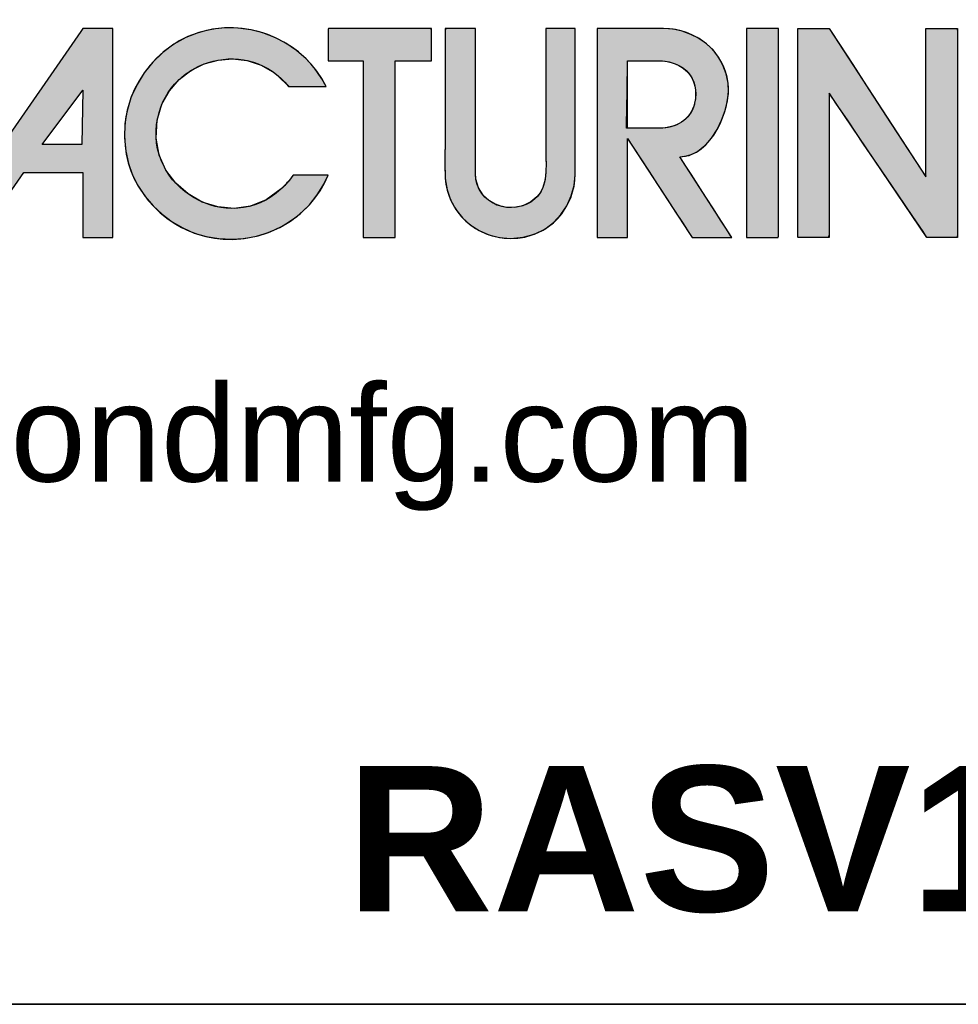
# Model space of a CAD drawing. Header units: inches. Extents: x 0 to 81.2, y 0 to 59.8.
# Tile 7 of 14: x 73.1 to 77.9, y 0 to 5. Entities that reach past the tile are written whole.
import ezdxf
from ezdxf import colors
from ezdxf.entities.mleader import LeaderData, LeaderLine
from ezdxf.math import Vec2, Vec3

# ---------------------------------------------------------------- set-up
doc = ezdxf.new("R2010")
doc.units = ezdxf.units.IN
doc.header["$MEASUREMENT"] = 0
doc.layers.add('Default', color=7, linetype='Continuous')

# ---------------------------------------------------------------- blocks, each defined once
blk = doc.blocks.new('_DOT')
at = {"color": 0}
blk.add_line((0, 0), (-1, 0), dxfattribs=at)
at = {"color": 0, "const_width": 0.333}
blk.add_lwpolyline([(-0.1665, 0, 1), (0.1665, 0, 1)], format="xyb", close=True, dxfattribs=at)
blk = doc.blocks.new('block_2')
at = {"layer": 'Default', "linetype": 'Continuous'}
for points in [[(0.2468, 0.0581), (0.2314, 0.0469), (0.215, 0.0402), (0.1981, 0.0379), (0.1813, 0.0394), (0.1653, 0.0445), (0.1507, 0.0528), (0.138, 0.0639), (0.1278, 0.0774), (0.1209, 0.093), (0.1177, 0.1104), (0.1188, 0.1291), (0.1237, 0.1455), (0.1314, 0.1594), (0.1415, 0.1711), (0.1536, 0.1803), (0.1671, 0.187), (0.1816, 0.191), (0.1966, 0.1922), (0.2116, 0.1905), (0.2261, 0.1858), (0.2397, 0.1779), (0.2519, 0.1666), (0.2549, 0.1637), (0.257, 0.1637), (0.2604, 0.1637), (0.2647, 0.1637), (0.2697, 0.1637), (0.2749, 0.1637), (0.2801, 0.1637), (0.2848, 0.1637), (0.2888, 0.1637), (0.2916, 0.1637), (0.2931, 0.1637), (0.2888, 0.1716), (0.2812, 0.1826), (0.2724, 0.1924), (0.2625, 0.201), (0.2517, 0.2084), (0.2402, 0.2144), (0.2279, 0.2191), (0.2153, 0.2223), (0.2022, 0.2241), (0.189, 0.2242), (0.1757, 0.2228), (0.1619, 0.2195), (0.1484, 0.2142), (0.1359, 0.2073), (0.1245, 0.1988), (0.1143, 0.189), (0.1054, 0.178), (0.098, 0.166), (0.0921, 0.1531), (0.0879, 0.1395), (0.0855, 0.1254), (0.085, 0.1109), (0.0863, 0.097), (0.0891, 0.0844), (0.0934, 0.0724), (0.0992, 0.0609), (0.1063, 0.0503), (0.1145, 0.0406), (0.1239, 0.0318), (0.1342, 0.0241), (0.1452, 0.0177), (0.157, 0.0125), (0.1694, 0.0089), (0.1823, 0.0067), (0.1955, 0.006), (0.2085, 0.0069), (0.2213, 0.0093), (0.2336, 0.0131), (0.2453, 0.0183), (0.2564, 0.0249), (0.2666, 0.0327), (0.2758, 0.0417), (0.284, 0.0518), (0.2908, 0.063), (0.2952, 0.0724), (0.294, 0.0724), (0.2915, 0.0724), (0.2879, 0.0724), (0.2836, 0.0724), (0.2788, 0.0724), (0.2739, 0.0724), (0.2693, 0.0724), (0.2651, 0.0724), (0.2618, 0.0724), (0.2597, 0.0724), (0.259, 0.0723), (0.258, 0.0709), (0.257, 0.0695), (0.256, 0.0681), (0.2549, 0.0668), (0.2538, 0.0655), (0.2527, 0.0642), (0.2516, 0.0629), (0.2504, 0.0617), (0.2493, 0.0605), (0.2481, 0.0593)], [(0.2953, 0.1904), (0.2961, 0.1904), (0.2984, 0.1904), (0.3017, 0.1904), (0.3059, 0.1904), (0.3106, 0.1904), (0.3155, 0.1904), (0.3202, 0.1904), (0.3245, 0.1904), (0.328, 0.1904), (0.3304, 0.1904), (0.3314, 0.1904), (0.3314, 0.1871), (0.3314, 0.1764), (0.3314, 0.1598), (0.3314, 0.139), (0.3314, 0.1155), (0.3314, 0.091), (0.3314, 0.067), (0.3314, 0.0451), (0.3314, 0.0269), (0.3314, 0.0141), (0.3314, 0.0082), (0.3319, 0.0079), (0.3337, 0.0079), (0.3366, 0.0079), (0.3403, 0.0079), (0.3445, 0.0079), (0.3489, 0.0079), (0.3533, 0.0079), (0.3573, 0.0079), (0.3607, 0.0079), (0.3632, 0.0079), (0.3644, 0.0079), (0.3645, 0.0098), (0.3645, 0.019), (0.3645, 0.0344), (0.3645, 0.0544), (0.3645, 0.0775), (0.3645, 0.1019), (0.3645, 0.1262), (0.3645, 0.1487), (0.3645, 0.1678), (0.3645, 0.182), (0.3645, 0.1896), (0.3648, 0.1904), (0.3665, 0.1904), (0.3695, 0.1904), (0.3735, 0.1904), (0.3781, 0.1904), (0.3831, 0.1904), (0.3881, 0.1904), (0.3927, 0.1904), (0.3967, 0.1904), (0.3997, 0.1904), (0.4014, 0.1904), (0.4017, 0.1906), (0.4017, 0.1919), (0.4017, 0.1945), (0.4017, 0.198), (0.4017, 0.2021), (0.4017, 0.2064), (0.4017, 0.2109), (0.4017, 0.215), (0.4017, 0.2187), (0.4017, 0.2215), (0.4017, 0.2231), (0.3994, 0.2235), (0.3925, 0.2235), (0.3855, 0.2235), (0.3786, 0.2235), (0.3717, 0.2235), (0.3647, 0.2235), (0.3578, 0.2235), (0.3509, 0.2235), (0.3439, 0.2235), (0.337, 0.2235), (0.3301, 0.2235), (0.3241, 0.2235), (0.3215, 0.2235), (0.3188, 0.2235), (0.3162, 0.2235), (0.3135, 0.2235), (0.3109, 0.2235), (0.3083, 0.2235), (0.3056, 0.2235), (0.303, 0.2235), (0.3004, 0.2235), (0.2977, 0.2235), (0.2954, 0.2235), (0.2953, 0.2226), (0.2953, 0.2206), (0.2953, 0.2177), (0.2952, 0.2141), (0.2952, 0.21), (0.2952, 0.2058), (0.2952, 0.2016), (0.2952, 0.1977), (0.2953, 0.1944), (0.2953, 0.1919)], [(0.4835, 0.0069), (0.4964, 0.0081), (0.5082, 0.0113), (0.5186, 0.0165), (0.5277, 0.0233), (0.5354, 0.0315), (0.5416, 0.0407), (0.5461, 0.0508), (0.549, 0.0615), (0.5501, 0.0725), (0.5501, 0.0777), (0.5501, 0.0905), (0.5501, 0.1097), (0.5501, 0.1328), (0.5501, 0.1575), (0.5501, 0.1812), (0.5501, 0.2017), (0.5501, 0.2165), (0.5501, 0.2233), (0.5494, 0.2235), (0.5469, 0.2235), (0.5431, 0.2235), (0.5385, 0.2235), (0.5335, 0.2235), (0.5287, 0.2235), (0.5244, 0.2235), (0.5213, 0.2235), (0.5197, 0.2235), (0.5197, 0.2135), (0.5197, 0.1998), (0.5197, 0.186), (0.5197, 0.1723), (0.5197, 0.1586), (0.5197, 0.1448), (0.5197, 0.1311), (0.5197, 0.1174), (0.5197, 0.1037), (0.5197, 0.095), (0.5199, 0.0891), (0.52, 0.0831), (0.5199, 0.077), (0.5194, 0.071), (0.5185, 0.0652), (0.5168, 0.0596), (0.5142, 0.0544), (0.5106, 0.0498), (0.5043, 0.0446), (0.4959, 0.0406), (0.487, 0.0388), (0.478, 0.0391), (0.4694, 0.0414), (0.4617, 0.0456), (0.4552, 0.0515), (0.4504, 0.059), (0.4477, 0.068), (0.4473, 0.0746), (0.4473, 0.0838), (0.4473, 0.1004), (0.4473, 0.122), (0.4473, 0.1462), (0.4473, 0.1707), (0.4473, 0.1929), (0.4473, 0.2106), (0.4473, 0.2214), (0.4471, 0.2235), (0.4454, 0.2235), (0.442, 0.2235), (0.4376, 0.2235), (0.4325, 0.2235), (0.4274, 0.2235), (0.4226, 0.2235), (0.4188, 0.2235), (0.4164, 0.2235), (0.4159, 0.2201), (0.4159, 0.2078), (0.4159, 0.1955), (0.4159, 0.1831), (0.4159, 0.1708), (0.4159, 0.1585), (0.4159, 0.1462), (0.4159, 0.1339), (0.4159, 0.1215), (0.4159, 0.1106), (0.4158, 0.106), (0.4158, 0.1014), (0.4157, 0.0968), (0.4156, 0.0922), (0.4156, 0.0876), (0.4156, 0.083), (0.4156, 0.0784), (0.4158, 0.0738), (0.416, 0.0686), (0.4179, 0.0572), (0.4216, 0.0466), (0.4269, 0.0369), (0.4337, 0.0283), (0.4418, 0.021), (0.451, 0.0151), (0.4611, 0.0106), (0.472, 0.0079)], [(0.7599, 0.2235), (0.7595, 0.2235), (0.7585, 0.2235), (0.757, 0.2235), (0.7551, 0.2235), (0.7527, 0.2235), (0.7501, 0.2235), (0.7473, 0.2235), (0.7443, 0.2235), (0.7414, 0.2235), (0.7384, 0.2235), (0.7357, 0.2235), (0.7331, 0.2235), (0.7309, 0.2235), (0.7291, 0.2235), (0.7277, 0.2235), (0.727, 0.2235), (0.7268, 0.2232), (0.7268, 0.2196), (0.7268, 0.212), (0.7268, 0.2011), (0.7268, 0.1873), (0.7268, 0.1714), (0.7268, 0.1538), (0.7268, 0.135), (0.7268, 0.1157), (0.7268, 0.0964), (0.7268, 0.0777), (0.7268, 0.06), (0.7268, 0.0441), (0.7268, 0.0304), (0.7268, 0.0194), (0.7268, 0.0119), (0.7268, 0.0082), (0.7281, 0.008), (0.7301, 0.008), (0.732, 0.008), (0.734, 0.008), (0.736, 0.008), (0.7379, 0.008), (0.7399, 0.008), (0.7418, 0.008), (0.7438, 0.008), (0.7458, 0.008), (0.7477, 0.008), (0.7497, 0.008), (0.7516, 0.008), (0.7536, 0.008), (0.7556, 0.008), (0.7575, 0.008), (0.7595, 0.008), (0.7596, 0.0081), (0.7597, 0.0083), (0.7598, 0.0088), (0.7599, 0.0094), (0.7599, 0.0101), (0.76, 0.0109), (0.76, 0.0117), (0.76, 0.0126), (0.76, 0.0135), (0.76, 0.0144), (0.7599, 0.0153), (0.7599, 0.0161), (0.7599, 0.0169), (0.7599, 0.0175), (0.7599, 0.0181), (0.7599, 0.0185), (0.7599, 0.0201), (0.7599, 0.0244), (0.7599, 0.0288), (0.7599, 0.0331), (0.7599, 0.0375), (0.7599, 0.0418), (0.7599, 0.0461), (0.7599, 0.0505), (0.7599, 0.0548), (0.7599, 0.0592), (0.7599, 0.0635), (0.7599, 0.0679), (0.7599, 0.0722), (0.7599, 0.0766), (0.7599, 0.0809), (0.7599, 0.0853), (0.7599, 0.0896), (0.7599, 0.0963), (0.7599, 0.1043), (0.7599, 0.1122), (0.7599, 0.1202), (0.7599, 0.1281), (0.7599, 0.1361), (0.7599, 0.144), (0.7599, 0.152), (0.7599, 0.1599), (0.7599, 0.1678), (0.7599, 0.1758), (0.7599, 0.1837), (0.7599, 0.1917), (0.7599, 0.1996), (0.7599, 0.2076), (0.7599, 0.2155)], [(0.7798, 0.2235), (0.7798, 0.2076), (0.7798, 0.1917), (0.7798, 0.1758), (0.7798, 0.1599), (0.7798, 0.144), (0.7798, 0.1281), (0.7798, 0.1122), (0.7798, 0.0963), (0.7798, 0.0852), (0.7798, 0.0766), (0.7798, 0.0679), (0.7798, 0.0592), (0.7798, 0.0505), (0.7798, 0.0418), (0.7798, 0.0331), (0.7798, 0.0244), (0.7798, 0.0184), (0.7797, 0.0175), (0.7797, 0.0161), (0.7797, 0.0144), (0.7797, 0.0126), (0.7797, 0.0108), (0.7798, 0.0094), (0.7799, 0.0083), (0.7802, 0.0079), (0.784, 0.0079), (0.7879, 0.0079), (0.7917, 0.0079), (0.7956, 0.0079), (0.7994, 0.0079), (0.8033, 0.0079), (0.8072, 0.0079), (0.811, 0.0079), (0.8123, 0.0106), (0.8123, 0.0234), (0.8123, 0.0439), (0.8123, 0.0691), (0.8123, 0.0957), (0.8123, 0.1209), (0.8123, 0.1414), (0.8123, 0.1542), (0.8128, 0.1562), (0.8192, 0.1466), (0.8316, 0.1284), (0.8477, 0.1044), (0.8657, 0.0779), (0.8832, 0.0519), (0.8984, 0.0296), (0.909, 0.0139), (0.913, 0.0079), (0.9142, 0.0079), (0.9175, 0.0079), (0.9223, 0.0079), (0.9278, 0.0079), (0.9334, 0.0079), (0.9384, 0.0079), (0.9423, 0.0079), (0.9443, 0.0079), (0.9445, 0.0119), (0.9445, 0.0304), (0.9445, 0.06), (0.9445, 0.0964), (0.9445, 0.135), (0.9445, 0.1714), (0.9445, 0.2011), (0.9445, 0.2196), (0.9443, 0.2235), (0.9422, 0.2235), (0.9382, 0.2235), (0.933, 0.2235), (0.9272, 0.2235), (0.9215, 0.2235), (0.9166, 0.2235), (0.9132, 0.2235), (0.9119, 0.2235), (0.9119, 0.2174), (0.9119, 0.2012), (0.9119, 0.1782), (0.9119, 0.1515), (0.9119, 0.1243), (0.9119, 0.0996), (0.9119, 0.0809), (0.9119, 0.0711), (0.9101, 0.0731), (0.9015, 0.0863), (0.8878, 0.1074), (0.871, 0.1332), (0.8532, 0.1606), (0.8364, 0.1865), (0.8227, 0.2075), (0.8141, 0.2207), (0.8122, 0.2235), (0.8101, 0.2235), (0.8061, 0.2235), (0.8009, 0.2235), (0.7951, 0.2235), (0.7894, 0.2235), (0.7845, 0.2235), (0.7811, 0.2235)]]:
    blk.add_hatch(color=7, dxfattribs=at).paths.add_polyline_path(points)
h = blk.add_hatch(color=7, dxfattribs=at)
h.paths.add_polyline_path([(0.042, 0.2235), (0.04, 0.2206), (-0.1075, 0.0079), (-0.0655, 0.0079), (-0.0189, 0.0751), (0.042, 0.0751), (0.042, 0.0079), (0.0729, 0.0079), (0.0729, 0.2235)])
h.paths.add_polyline_path([(0.0409, 0.1039), (0.042, 0.16), (0, 0.1039)])
h = blk.add_hatch(color=7, dxfattribs=at)
edge = h.paths.add_edge_path()
edge.add_spline(control_points=[(0.6581, 0.0913), (0.6908, 0.0913), (0.7112, 0.1408), (0.708, 0.1671), (0.7039, 0.2007), (0.6743, 0.2235), (0.6413, 0.2235)], knot_values=[0, 0, 0, 0, 0.5, 0.5, 0.5, 1, 1, 1, 1], degree=3, periodic=0)
edge.add_spline(control_points=[(0.6413, 0.2235), (0.6413, 0.2235), (0.5726, 0.2235), (0.5726, 0.2235)], knot_values=[0, 0, 0, 0, 1, 1, 1, 1], degree=3, periodic=0)
edge.add_spline(control_points=[(0.5726, 0.2235), (0.5726, 0.2235), (0.5726, 0.0079), (0.5726, 0.0079)], knot_values=[0, 0, 0, 0, 1, 1, 1, 1], degree=3, periodic=0)
edge.add_spline(control_points=[(0.5726, 0.0079), (0.5726, 0.0079), (0.6041, 0.0079), (0.6041, 0.0079)], knot_values=[0, 0, 0, 0, 1, 1, 1, 1], degree=3, periodic=0)
edge.add_spline(control_points=[(0.6041, 0.0079), (0.6041, 0.0079), (0.6041, 0.1102), (0.6041, 0.1102)], knot_values=[0, 0, 0, 0, 1, 1, 1, 1], degree=3, periodic=0)
edge.add_spline(control_points=[(0.6041, 0.1102), (0.6041, 0.1102), (0.6673, 0.0131), (0.6673, 0.0131)], knot_values=[0, 0, 0, 0, 1, 1, 1, 1], degree=3, periodic=0)
edge.add_spline(control_points=[(0.6673, 0.0131), (0.6673, 0.0131), (0.6707, 0.0079), (0.6707, 0.0079)], knot_values=[0, 0, 0, 0, 1, 1, 1, 1], degree=3, periodic=0)
edge.add_spline(control_points=[(0.6707, 0.0079), (0.6707, 0.0079), (0.7116, 0.0079), (0.7116, 0.0079)], knot_values=[0, 0, 0, 0, 1, 1, 1, 1], degree=3, periodic=0)
edge.add_spline(control_points=[(0.7116, 0.0079), (0.7116, 0.0079), (0.6581, 0.0913), (0.6581, 0.0913)], knot_values=[0, 0, 0, 0, 1, 1, 1, 1], degree=3, periodic=0)
edge = h.paths.add_edge_path()
edge.add_spline(control_points=[(0.6356, 0.1904), (0.6356, 0.1904), (0.6041, 0.1904), (0.6041, 0.1904)], knot_values=[0, 0, 0, 0, 1, 1, 1, 1], degree=3, periodic=0)
edge.add_spline(control_points=[(0.6041, 0.1904), (0.6041, 0.1904), (0.6041, 0.1437), (0.6041, 0.1207)], knot_values=[0, 0, 0, 0, 1, 1, 1, 1], degree=3, periodic=0)
edge.add_spline(control_points=[(0.6041, 0.1207), (0.6099, 0.1207), (0.6366, 0.1207), (0.6366, 0.1207)], knot_values=[0, 0, 0, 0, 1, 1, 1, 1], degree=3, periodic=0)
edge.add_spline(control_points=[(0.6366, 0.1207), (0.6534, 0.1207), (0.6694, 0.1291), (0.6733, 0.1465), (0.6733, 0.1466), (0.6733, 0.1466), (0.6733, 0.1466), (0.6792, 0.1731), (0.6613, 0.1904), (0.6356, 0.1904)], knot_values=[0, 0, 0, 0, 0.333333, 0.333333, 0.333333, 0.666667, 0.666667, 0.666667, 1, 1, 1, 1], degree=3, periodic=0)
at = {"layer": 'Default', "color": 7, "linetype": 'Continuous'}
for p, q in [((0.04, 0.2206), (-0.1075, 0.0079)), ((0.042, 0.2235), (0.04, 0.2206)), ((0.0729, 0.2235), (0.042, 0.2235)), ((0.0729, 0.0079), (0.0729, 0.2235)), ((0, 0.1039), (0.042, 0.16)), ((0.042, 0.16), (0.0409, 0.1039)), ((0.0409, 0.1039), (0, 0.1039)), ((-0.0655, 0.0079), (-0.0189, 0.0751)), ((-0.0189, 0.0751), (0.042, 0.0751)), ((0.042, 0.0751), (0.042, 0.0079)), ((0.042, 0.0079), (0.0729, 0.0079))]:
    blk.add_line(p, q, dxfattribs=at)
at = {"layer": 'Default', "color": 7, "linetype": 'Continuous', "const_width": 0.00035}
for points in [[(0.042, 0.2235), (0.04, 0.2206), (-0.1075, 0.0079), (-0.0655, 0.0079), (-0.0189, 0.0751), (0.042, 0.0751), (0.042, 0.0079), (0.0729, 0.0079), (0.0729, 0.2235), (0.042, 0.2235)], [(0.0409, 0.1039), (0, 0.1039), (0.042, 0.16), (0.0409, 0.1039)]]:
    blk.add_lwpolyline(points, close=True, dxfattribs=at)
at = {"layer": 'Default', "color": 7, "linetype": 'Continuous'}
for points in [[(0.2468, 0.0581), (0.2314, 0.0469), (0.215, 0.0402), (0.1981, 0.0379), (0.1813, 0.0394), (0.1653, 0.0445), (0.1507, 0.0528), (0.138, 0.0639), (0.1278, 0.0774), (0.1209, 0.093), (0.1177, 0.1104), (0.1188, 0.1291), (0.1237, 0.1455), (0.1314, 0.1594), (0.1415, 0.1711), (0.1536, 0.1803), (0.1671, 0.187), (0.1816, 0.191), (0.1966, 0.1922), (0.2116, 0.1905), (0.2261, 0.1858), (0.2397, 0.1779), (0.2519, 0.1666), (0.2549, 0.1637), (0.257, 0.1637), (0.2604, 0.1637), (0.2647, 0.1637), (0.2697, 0.1637), (0.2749, 0.1637), (0.2801, 0.1637), (0.2848, 0.1637), (0.2888, 0.1637), (0.2916, 0.1637), (0.2931, 0.1637), (0.2888, 0.1716), (0.2812, 0.1826), (0.2724, 0.1924), (0.2625, 0.201), (0.2517, 0.2084), (0.2402, 0.2144), (0.2279, 0.2191), (0.2153, 0.2223), (0.2022, 0.2241), (0.189, 0.2242), (0.1757, 0.2228), (0.1619, 0.2195), (0.1484, 0.2142), (0.1359, 0.2073), (0.1245, 0.1988), (0.1143, 0.189), (0.1054, 0.178), (0.098, 0.166), (0.0921, 0.1531), (0.0879, 0.1395), (0.0855, 0.1254), (0.085, 0.1109), (0.0863, 0.097), (0.0891, 0.0844), (0.0934, 0.0724), (0.0992, 0.0609), (0.1063, 0.0503), (0.1145, 0.0406), (0.1239, 0.0318), (0.1342, 0.0241), (0.1452, 0.0177), (0.157, 0.0125), (0.1694, 0.0089), (0.1823, 0.0067), (0.1955, 0.006), (0.2085, 0.0069), (0.2213, 0.0093), (0.2336, 0.0131), (0.2453, 0.0183), (0.2564, 0.0249), (0.2666, 0.0327), (0.2758, 0.0417), (0.284, 0.0518), (0.2908, 0.063), (0.2952, 0.0724), (0.294, 0.0724), (0.2915, 0.0724), (0.2879, 0.0724), (0.2836, 0.0724), (0.2788, 0.0724), (0.2739, 0.0724), (0.2693, 0.0724), (0.2651, 0.0724), (0.2618, 0.0724), (0.2597, 0.0724), (0.259, 0.0723), (0.258, 0.0709), (0.257, 0.0695), (0.256, 0.0681), (0.2549, 0.0668), (0.2538, 0.0655), (0.2527, 0.0642), (0.2516, 0.0629), (0.2504, 0.0617), (0.2493, 0.0605), (0.2481, 0.0593), (0.2468, 0.0581)], [(0.2953, 0.1904), (0.2961, 0.1904), (0.2984, 0.1904), (0.3017, 0.1904), (0.3059, 0.1904), (0.3106, 0.1904), (0.3155, 0.1904), (0.3202, 0.1904), (0.3245, 0.1904), (0.328, 0.1904), (0.3304, 0.1904), (0.3314, 0.1904), (0.3314, 0.1871), (0.3314, 0.1764), (0.3314, 0.1598), (0.3314, 0.139), (0.3314, 0.1155), (0.3314, 0.091), (0.3314, 0.067), (0.3314, 0.0451), (0.3314, 0.0269), (0.3314, 0.0141), (0.3314, 0.0082), (0.3319, 0.0079), (0.3337, 0.0079), (0.3366, 0.0079), (0.3403, 0.0079), (0.3445, 0.0079), (0.3489, 0.0079), (0.3533, 0.0079), (0.3573, 0.0079), (0.3607, 0.0079), (0.3632, 0.0079), (0.3644, 0.0079), (0.3645, 0.0098), (0.3645, 0.019), (0.3645, 0.0344), (0.3645, 0.0544), (0.3645, 0.0775), (0.3645, 0.1019), (0.3645, 0.1262), (0.3645, 0.1487), (0.3645, 0.1678), (0.3645, 0.182), (0.3645, 0.1896), (0.3648, 0.1904), (0.3665, 0.1904), (0.3695, 0.1904), (0.3735, 0.1904), (0.3781, 0.1904), (0.3831, 0.1904), (0.3881, 0.1904), (0.3927, 0.1904), (0.3967, 0.1904), (0.3997, 0.1904), (0.4014, 0.1904), (0.4017, 0.1906), (0.4017, 0.1919), (0.4017, 0.1945), (0.4017, 0.198), (0.4017, 0.2021), (0.4017, 0.2064), (0.4017, 0.2109), (0.4017, 0.215), (0.4017, 0.2187), (0.4017, 0.2215), (0.4017, 0.2231), (0.3994, 0.2235), (0.3925, 0.2235), (0.3855, 0.2235), (0.3786, 0.2235), (0.3717, 0.2235), (0.3647, 0.2235), (0.3578, 0.2235), (0.3509, 0.2235), (0.3439, 0.2235), (0.337, 0.2235), (0.3301, 0.2235), (0.3241, 0.2235), (0.3215, 0.2235), (0.3188, 0.2235), (0.3162, 0.2235), (0.3135, 0.2235), (0.3109, 0.2235), (0.3083, 0.2235), (0.3056, 0.2235), (0.303, 0.2235), (0.3004, 0.2235), (0.2977, 0.2235), (0.2954, 0.2235), (0.2953, 0.2226), (0.2953, 0.2206), (0.2953, 0.2177), (0.2952, 0.2141), (0.2952, 0.21), (0.2952, 0.2058), (0.2952, 0.2016), (0.2952, 0.1977), (0.2953, 0.1944), (0.2953, 0.1919), (0.2953, 0.1904)], [(0.4835, 0.0069), (0.4964, 0.0081), (0.5082, 0.0113), (0.5186, 0.0165), (0.5277, 0.0233), (0.5354, 0.0315), (0.5416, 0.0407), (0.5461, 0.0508), (0.549, 0.0615), (0.5501, 0.0725), (0.5501, 0.0777), (0.5501, 0.0905), (0.5501, 0.1097), (0.5501, 0.1328), (0.5501, 0.1575), (0.5501, 0.1812), (0.5501, 0.2017), (0.5501, 0.2165), (0.5501, 0.2233), (0.5494, 0.2235), (0.5469, 0.2235), (0.5431, 0.2235), (0.5385, 0.2235), (0.5335, 0.2235), (0.5287, 0.2235), (0.5244, 0.2235), (0.5213, 0.2235), (0.5197, 0.2235), (0.5197, 0.2135), (0.5197, 0.1998), (0.5197, 0.186), (0.5197, 0.1723), (0.5197, 0.1586), (0.5197, 0.1448), (0.5197, 0.1311), (0.5197, 0.1174), (0.5197, 0.1037), (0.5197, 0.095), (0.5199, 0.0891), (0.52, 0.0831), (0.5199, 0.077), (0.5194, 0.071), (0.5185, 0.0652), (0.5168, 0.0596), (0.5142, 0.0544), (0.5106, 0.0498), (0.5043, 0.0446), (0.4959, 0.0406), (0.487, 0.0388), (0.478, 0.0391), (0.4694, 0.0414), (0.4617, 0.0456), (0.4552, 0.0515), (0.4504, 0.059), (0.4477, 0.068), (0.4473, 0.0746), (0.4473, 0.0838), (0.4473, 0.1004), (0.4473, 0.122), (0.4473, 0.1462), (0.4473, 0.1707), (0.4473, 0.1929), (0.4473, 0.2106), (0.4473, 0.2214), (0.4471, 0.2235), (0.4454, 0.2235), (0.442, 0.2235), (0.4376, 0.2235), (0.4325, 0.2235), (0.4274, 0.2235), (0.4226, 0.2235), (0.4188, 0.2235), (0.4164, 0.2235), (0.4159, 0.2201), (0.4159, 0.2078), (0.4159, 0.1955), (0.4159, 0.1831), (0.4159, 0.1708), (0.4159, 0.1585), (0.4159, 0.1462), (0.4159, 0.1339), (0.4159, 0.1215), (0.4159, 0.1106), (0.4158, 0.106), (0.4158, 0.1014), (0.4157, 0.0968), (0.4156, 0.0922), (0.4156, 0.0876), (0.4156, 0.083), (0.4156, 0.0784), (0.4158, 0.0738), (0.416, 0.0686), (0.4179, 0.0572), (0.4216, 0.0466), (0.4269, 0.0369), (0.4337, 0.0283), (0.4418, 0.021), (0.451, 0.0151), (0.4611, 0.0106), (0.472, 0.0079), (0.4835, 0.0069)], [(0.6581, 0.0913), (0.6676, 0.0927), (0.6762, 0.0967), (0.6839, 0.1027), (0.6907, 0.1104), (0.6965, 0.1193), (0.7012, 0.1291), (0.7048, 0.1391), (0.7072, 0.1491), (0.7082, 0.1586), (0.708, 0.1671), (0.706, 0.1769), (0.7026, 0.1859), (0.698, 0.1941), (0.6923, 0.2015), (0.6855, 0.2079), (0.6779, 0.2133), (0.6695, 0.2176), (0.6605, 0.2208), (0.6511, 0.2228), (0.6413, 0.2235), (0.6394, 0.2235), (0.6342, 0.2235), (0.6265, 0.2235), (0.6172, 0.2235), (0.607, 0.2235), (0.5968, 0.2235), (0.5875, 0.2235), (0.5798, 0.2235), (0.5746, 0.2235), (0.5726, 0.2235), (0.5726, 0.2174), (0.5726, 0.2011), (0.5726, 0.1769), (0.5726, 0.1476), (0.5726, 0.1157), (0.5726, 0.0838), (0.5726, 0.0545), (0.5726, 0.0304), (0.5726, 0.014), (0.5726, 0.0079), (0.5735, 0.0079), (0.5759, 0.0079), (0.5794, 0.0079), (0.5837, 0.0079), (0.5884, 0.0079), (0.593, 0.0079), (0.5973, 0.0079), (0.6009, 0.0079), (0.6032, 0.0079), (0.6041, 0.0079), (0.6041, 0.0108), (0.6041, 0.0186), (0.6041, 0.03), (0.6041, 0.0439), (0.6041, 0.0591), (0.6041, 0.0742), (0.6041, 0.0881), (0.6041, 0.0995), (0.6041, 0.1073), (0.6041, 0.1102), (0.6059, 0.1075), (0.6107, 0.1001), (0.6178, 0.0892), (0.6264, 0.076), (0.6357, 0.0616), (0.6451, 0.0473), (0.6537, 0.0341), (0.6607, 0.0232), (0.6655, 0.0158), (0.6673, 0.0131), (0.6674, 0.013), (0.6677, 0.0126), (0.668, 0.012), (0.6685, 0.0113), (0.669, 0.0105), (0.6695, 0.0098), (0.67, 0.0091), (0.6703, 0.0085), (0.6706, 0.0081), (0.6707, 0.0079), (0.6718, 0.0079), (0.6749, 0.0079), (0.6795, 0.0079), (0.6851, 0.0079), (0.6912, 0.0079), (0.6972, 0.0079), (0.7028, 0.0079), (0.7074, 0.0079), (0.7105, 0.0079), (0.7116, 0.0079), (0.7101, 0.0103), (0.7061, 0.0166), (0.7001, 0.0259), (0.6928, 0.0373), (0.6849, 0.0496), (0.677, 0.062), (0.6697, 0.0733), (0.6637, 0.0826), (0.6596, 0.089), (0.6581, 0.0913)], [(0.7599, 0.2235), (0.7595, 0.2235), (0.7585, 0.2235), (0.757, 0.2235), (0.7551, 0.2235), (0.7527, 0.2235), (0.7501, 0.2235), (0.7473, 0.2235), (0.7443, 0.2235), (0.7414, 0.2235), (0.7384, 0.2235), (0.7357, 0.2235), (0.7331, 0.2235), (0.7309, 0.2235), (0.7291, 0.2235), (0.7277, 0.2235), (0.727, 0.2235), (0.7268, 0.2232), (0.7268, 0.2196), (0.7268, 0.212), (0.7268, 0.2011), (0.7268, 0.1873), (0.7268, 0.1714), (0.7268, 0.1538), (0.7268, 0.135), (0.7268, 0.1157), (0.7268, 0.0964), (0.7268, 0.0777), (0.7268, 0.06), (0.7268, 0.0441), (0.7268, 0.0304), (0.7268, 0.0194), (0.7268, 0.0119), (0.7268, 0.0082), (0.7281, 0.008), (0.7301, 0.008), (0.732, 0.008), (0.734, 0.008), (0.736, 0.008), (0.7379, 0.008), (0.7399, 0.008), (0.7418, 0.008), (0.7438, 0.008), (0.7458, 0.008), (0.7477, 0.008), (0.7497, 0.008), (0.7516, 0.008), (0.7536, 0.008), (0.7556, 0.008), (0.7575, 0.008), (0.7595, 0.008), (0.7596, 0.0081), (0.7597, 0.0083), (0.7598, 0.0088), (0.7599, 0.0094), (0.7599, 0.0101), (0.76, 0.0109), (0.76, 0.0117), (0.76, 0.0126), (0.76, 0.0135), (0.76, 0.0144), (0.7599, 0.0153), (0.7599, 0.0161), (0.7599, 0.0169), (0.7599, 0.0175), (0.7599, 0.0181), (0.7599, 0.0185), (0.7599, 0.0201), (0.7599, 0.0244), (0.7599, 0.0288), (0.7599, 0.0331), (0.7599, 0.0375), (0.7599, 0.0418), (0.7599, 0.0461), (0.7599, 0.0505), (0.7599, 0.0548), (0.7599, 0.0592), (0.7599, 0.0635), (0.7599, 0.0679), (0.7599, 0.0722), (0.7599, 0.0766), (0.7599, 0.0809), (0.7599, 0.0853), (0.7599, 0.0896), (0.7599, 0.0963), (0.7599, 0.1043), (0.7599, 0.1122), (0.7599, 0.1202), (0.7599, 0.1281), (0.7599, 0.1361), (0.7599, 0.144), (0.7599, 0.152), (0.7599, 0.1599), (0.7599, 0.1678), (0.7599, 0.1758), (0.7599, 0.1837), (0.7599, 0.1917), (0.7599, 0.1996), (0.7599, 0.2076), (0.7599, 0.2155), (0.7599, 0.2235)], [(0.7798, 0.2235), (0.7811, 0.2235), (0.7845, 0.2235), (0.7894, 0.2235), (0.7951, 0.2235), (0.8009, 0.2235), (0.8061, 0.2235), (0.8101, 0.2235), (0.8122, 0.2235), (0.8141, 0.2207), (0.8227, 0.2075), (0.8364, 0.1865), (0.8532, 0.1606), (0.871, 0.1332), (0.8878, 0.1074), (0.9015, 0.0863), (0.9101, 0.0731), (0.9119, 0.0711), (0.9119, 0.0809), (0.9119, 0.0996), (0.9119, 0.1243), (0.9119, 0.1515), (0.9119, 0.1782), (0.9119, 0.2012), (0.9119, 0.2174), (0.9119, 0.2235), (0.9132, 0.2235), (0.9166, 0.2235), (0.9215, 0.2235), (0.9272, 0.2235), (0.933, 0.2235), (0.9382, 0.2235), (0.9422, 0.2235), (0.9443, 0.2235), (0.9445, 0.2196), (0.9445, 0.2011), (0.9445, 0.1714), (0.9445, 0.135), (0.9445, 0.0964), (0.9445, 0.06), (0.9445, 0.0304), (0.9445, 0.0119), (0.9443, 0.0079), (0.9423, 0.0079), (0.9384, 0.0079), (0.9334, 0.0079), (0.9278, 0.0079), (0.9223, 0.0079), (0.9175, 0.0079), (0.9142, 0.0079), (0.913, 0.0079), (0.909, 0.0139), (0.8984, 0.0296), (0.8832, 0.0519), (0.8657, 0.0779), (0.8477, 0.1044), (0.8316, 0.1284), (0.8192, 0.1466), (0.8128, 0.1562), (0.8123, 0.1542), (0.8123, 0.1414), (0.8123, 0.1209), (0.8123, 0.0957), (0.8123, 0.0691), (0.8123, 0.0439), (0.8123, 0.0234), (0.8123, 0.0106), (0.811, 0.0079), (0.8072, 0.0079), (0.8033, 0.0079), (0.7994, 0.0079), (0.7956, 0.0079), (0.7917, 0.0079), (0.7879, 0.0079), (0.784, 0.0079), (0.7802, 0.0079), (0.7799, 0.0083), (0.7798, 0.0094), (0.7797, 0.0108), (0.7797, 0.0126), (0.7797, 0.0144), (0.7797, 0.0161), (0.7797, 0.0175), (0.7798, 0.0184), (0.7798, 0.0244), (0.7798, 0.0331), (0.7798, 0.0418), (0.7798, 0.0505), (0.7798, 0.0592), (0.7798, 0.0679), (0.7798, 0.0766), (0.7798, 0.0852), (0.7798, 0.0963), (0.7798, 0.1122), (0.7798, 0.1281), (0.7798, 0.144), (0.7798, 0.1599), (0.7798, 0.1758), (0.7798, 0.1917), (0.7798, 0.2076), (0.7798, 0.2235)], [(0.6031, 0.1207), (0.6031, 0.1214), (0.6031, 0.1234), (0.6031, 0.1266), (0.6032, 0.1308), (0.6033, 0.1357), (0.6034, 0.1413), (0.6035, 0.1472), (0.6036, 0.1535), (0.6037, 0.1597), (0.6037, 0.1659), (0.6038, 0.1717), (0.6039, 0.1771), (0.604, 0.1818), (0.6041, 0.1856), (0.6041, 0.1885), (0.6041, 0.1901), (0.6042, 0.1904), (0.6047, 0.1904), (0.6058, 0.1904), (0.6074, 0.1904), (0.6094, 0.1904), (0.6117, 0.1904), (0.6143, 0.1904), (0.617, 0.1904), (0.6198, 0.1904), (0.6227, 0.1904), (0.6254, 0.1904), (0.628, 0.1904), (0.6303, 0.1904), (0.6323, 0.1904), (0.6339, 0.1904), (0.635, 0.1904), (0.6355, 0.1904), (0.6386, 0.1903), (0.643, 0.1899), (0.6472, 0.1891), (0.6512, 0.188), (0.655, 0.1865), (0.6585, 0.1847), (0.6617, 0.1826), (0.6645, 0.1802), (0.6671, 0.1775), (0.6693, 0.1745), (0.6712, 0.1713), (0.6726, 0.1677), (0.6737, 0.164), (0.6743, 0.16), (0.6744, 0.1557), (0.6741, 0.1512), (0.6733, 0.1466), (0.6733, 0.1466), (0.6733, 0.1466), (0.6733, 0.1466), (0.6733, 0.1466), (0.6733, 0.1466), (0.6733, 0.1466), (0.6733, 0.1466), (0.6733, 0.1466), (0.6733, 0.1466), (0.6733, 0.1466), (0.6733, 0.1466), (0.6733, 0.1466), (0.6733, 0.1466), (0.6733, 0.1466), (0.6733, 0.1465), (0.6733, 0.1465), (0.6731, 0.1455), (0.6722, 0.1425), (0.671, 0.1397), (0.6696, 0.1371), (0.668, 0.1347), (0.6662, 0.1325), (0.6643, 0.1305), (0.6621, 0.1287), (0.6598, 0.1271), (0.6574, 0.1256), (0.6548, 0.1243), (0.6521, 0.1233), (0.6494, 0.1224), (0.6465, 0.1217), (0.6436, 0.1212), (0.6406, 0.1208), (0.6376, 0.1207), (0.6365, 0.1207), (0.6357, 0.1207), (0.6343, 0.1207), (0.6325, 0.1207), (0.6302, 0.1207), (0.6276, 0.1207), (0.6248, 0.1207), (0.6218, 0.1207), (0.6188, 0.1207), (0.6158, 0.1207), (0.613, 0.1207), (0.6103, 0.1207), (0.6079, 0.1207), (0.6059, 0.1207), (0.6044, 0.1207), (0.6034, 0.1207), (0.6031, 0.1207)]]:
    blk.add_lwpolyline(points, close=True, dxfattribs=at)
for points, knots in [([(0.2932, 0.1637), (0.2708, 0.2089), (0.2188, 0.2328), (0.1698, 0.2216), (0.1162, 0.2094), (0.0797, 0.1572), (0.0856, 0.1028), (0.09, 0.0545), (0.1303, 0.0142), (0.1778, 0.0072), (0.2269, -0.0003), (0.2763, 0.0261), (0.2953, 0.0724)], [0, 0, 0, 0, 0.25, 0.25, 0.25, 0.5, 0.5, 0.5, 0.75, 0.75, 0.75, 1, 1, 1, 1]), ([(0.2468, 0.0581), (0.1926, 0.0074), (0.104, 0.0594), (0.1193, 0.1313), (0.1325, 0.1939), (0.2141, 0.2144), (0.2543, 0.1637)], [0, 0, 0, 0, 0.5, 0.5, 0.5, 1, 1, 1, 1]), ([(0.4017, 0.2235), (0.376, 0.2235), (0.3504, 0.2235), (0.3247, 0.2235), (0.3149, 0.2235), (0.3051, 0.2235), (0.2954, 0.2235), (0.2951, 0.2235), (0.2953, 0.1936), (0.2953, 0.1904)], [0, 0, 0, 0, 0.333333, 0.333333, 0.333333, 0.666667, 0.666667, 0.666667, 1, 1, 1, 1]), ([(0.4159, 0.2235), (0.4159, 0.1861), (0.4159, 0.1488), (0.4159, 0.1115), (0.4159, 0.0976), (0.4152, 0.0835), (0.416, 0.0696), (0.4181, 0.0339), (0.448, 0.0069), (0.4835, 0.0069)], [0, 0, 0, 0, 0.333333, 0.333333, 0.333333, 0.666667, 0.666667, 0.666667, 1, 1, 1, 1]), ([(0.5197, 0.2235), (0.5197, 0.1819), (0.5197, 0.1403), (0.5197, 0.0987), (0.5197, 0.0816), (0.5229, 0.0603), (0.5086, 0.0478), (0.4859, 0.0282), (0.4473, 0.0419), (0.4473, 0.0735)], [0, 0, 0, 0, 0.333333, 0.333333, 0.333333, 0.666667, 0.666667, 0.666667, 1, 1, 1, 1]), ([(0.6581, 0.0913), (0.6908, 0.0913), (0.7112, 0.1408), (0.708, 0.1671), (0.7039, 0.2007), (0.6743, 0.2235), (0.6413, 0.2235)], [0, 0, 0, 0, 0.5, 0.5, 0.5, 1, 1, 1, 1]), ([(0.7268, 0.008), (0.7377, 0.008), (0.7486, 0.008), (0.7595, 0.008), (0.7603, 0.008), (0.7599, 0.0176), (0.7599, 0.0186), (0.7599, 0.0428), (0.7599, 0.0669), (0.7599, 0.091), (0.7599, 0.1352), (0.7599, 0.1793), (0.7599, 0.2235)], [0, 0, 0, 0, 0.25, 0.25, 0.25, 0.5, 0.5, 0.5, 0.75, 0.75, 0.75, 1, 1, 1, 1]), ([(0.8123, 0.0079), (0.8016, 0.0079), (0.7909, 0.0079), (0.7802, 0.0079), (0.7794, 0.0079), (0.7798, 0.0176), (0.7798, 0.0186), (0.7798, 0.0428), (0.7798, 0.0669), (0.7798, 0.091), (0.7798, 0.1352), (0.7798, 0.1793), (0.7798, 0.2235)], [0, 0, 0, 0, 0.25, 0.25, 0.25, 0.5, 0.5, 0.5, 0.75, 0.75, 0.75, 1, 1, 1, 1]), ([(0.6356, 0.1904), (0.6613, 0.1904), (0.6792, 0.1731), (0.6733, 0.1466), (0.6733, 0.1466), (0.6733, 0.1466), (0.6733, 0.1465), (0.6694, 0.1291), (0.6534, 0.1207), (0.6366, 0.1207)], [0, 0, 0, 0, 0.333333, 0.333333, 0.333333, 0.666667, 0.666667, 0.666667, 1, 1, 1, 1])]:
    blk.add_open_spline(points, degree=3, knots=knots, dxfattribs=at)
for points in [[(0.4017, 0.1904), (0.4017, 0.1904), (0.4017, 0.2235), (0.4017, 0.2235)], [(0.4473, 0.2235), (0.4473, 0.2235), (0.4159, 0.2235), (0.4159, 0.2235)], [(0.4473, 0.0735), (0.4473, 0.0735), (0.4473, 0.2235), (0.4473, 0.2235)], [(0.5501, 0.2235), (0.5501, 0.2235), (0.5197, 0.2235), (0.5197, 0.2235)], [(0.5501, 0.0735), (0.5501, 0.0735), (0.5501, 0.2235), (0.5501, 0.2235)], [(0.6413, 0.2235), (0.6413, 0.2235), (0.5726, 0.2235), (0.5726, 0.2235)], [(0.5726, 0.2235), (0.5726, 0.2235), (0.5726, 0.0079), (0.5726, 0.0079)], [(0.7599, 0.2235), (0.7599, 0.2235), (0.7268, 0.2235), (0.7268, 0.2235)], [(0.7268, 0.2235), (0.7268, 0.2235), (0.7268, 0.008), (0.7268, 0.008)], [(0.7798, 0.2235), (0.7798, 0.2235), (0.8123, 0.2235), (0.8123, 0.2235)], [(0.8123, 0.2235), (0.8123, 0.2235), (0.9119, 0.0704), (0.9119, 0.0704)], [(0.9119, 0.0704), (0.9119, 0.0704), (0.9119, 0.2235), (0.9119, 0.2235)], [(0.9119, 0.2235), (0.9119, 0.2235), (0.9445, 0.2235), (0.9445, 0.2235)], [(0.9445, 0.2235), (0.9445, 0.2235), (0.9445, 0.0079), (0.9445, 0.0079)], [(0.2953, 0.1904), (0.2953, 0.1904), (0.3314, 0.1904), (0.3314, 0.1904)], [(0.3314, 0.1904), (0.3314, 0.1904), (0.3314, 0.0079), (0.3314, 0.0079)], [(0.3645, 0.0079), (0.3645, 0.0079), (0.3645, 0.1904), (0.3645, 0.1904)], [(0.3645, 0.1904), (0.3645, 0.1904), (0.4017, 0.1904), (0.4017, 0.1904)], [(0.6041, 0.1207), (0.6041, 0.1437), (0.6041, 0.1904), (0.6041, 0.1904)], [(0.6041, 0.1904), (0.6041, 0.1904), (0.6356, 0.1904), (0.6356, 0.1904)], [(0.2543, 0.1637), (0.2543, 0.1637), (0.2932, 0.1637), (0.2932, 0.1637)], [(0.913, 0.0079), (0.913, 0.0079), (0.8123, 0.1569), (0.8123, 0.1569)], [(0.8123, 0.1569), (0.8123, 0.1569), (0.8123, 0.0079), (0.8123, 0.0079)], [(0.6366, 0.1207), (0.6366, 0.1207), (0.6099, 0.1207), (0.6041, 0.1207)], [(0.6041, 0.0079), (0.6041, 0.0079), (0.6041, 0.1102), (0.6041, 0.1102)], [(0.6041, 0.1102), (0.6041, 0.1102), (0.6673, 0.0131), (0.6673, 0.0131)], [(0.7116, 0.0079), (0.7116, 0.0079), (0.6581, 0.0913), (0.6581, 0.0913)], [(0.2591, 0.0724), (0.2555, 0.0672), (0.2514, 0.0624), (0.2468, 0.0581)], [(0.2953, 0.0724), (0.2953, 0.0724), (0.2591, 0.0724), (0.2591, 0.0724)], [(0.4835, 0.0069), (0.5244, 0.0069), (0.5501, 0.0399), (0.5501, 0.0735)], [(0.6673, 0.0131), (0.6673, 0.0131), (0.6707, 0.0079), (0.6707, 0.0079)], [(0.3314, 0.0079), (0.3314, 0.0079), (0.3645, 0.0079), (0.3645, 0.0079)], [(0.5726, 0.0079), (0.5726, 0.0079), (0.6041, 0.0079), (0.6041, 0.0079)], [(0.6707, 0.0079), (0.6707, 0.0079), (0.7116, 0.0079), (0.7116, 0.0079)], [(0.9445, 0.0079), (0.9445, 0.0079), (0.913, 0.0079), (0.913, 0.0079)]]:
    blk.add_open_spline(points, degree=3, dxfattribs=at)
blk = doc.blocks.new('Block1')
at = {"layer": 'Default', "color": 7}
blk.add_blockref('block_2', (2.0929, 0.6996), dxfattribs=at)
blk = doc.blocks.new('Block13')
at = {"layer": 'Default', "color": 7, "linetype": 'Continuous'}
blk.add_line((3.5155, 0), (0, 0), dxfattribs=at)
at = {"layer": 'Default', "color": 7}
blk.add_blockref('Block1', (0.0371, 0.0841), dxfattribs=at)
at = {"layer": 'Default', "insert": (1.3679, 0.6396), "char_height": 0.1, "width": 1.572281, "attachment_point": 1}
blk.add_mtext('{\\fArial|b0||i0||c0|p34;\\C7;\\H0.1;\\W1.;www.hammondmfg.com}', dxfattribs=at)
blk = doc.blocks.new('Block11')
at = {"layer": 'Default', "color": 7}
blk.add_blockref('Block13', (0, 0), dxfattribs=at)
blk = doc.blocks.new('Block10')
at = {"layer": 'Default', "color": 7}
blk.add_blockref('Block11', (0, 0), dxfattribs=at)
blk = doc.blocks.new('Block2')
at = {"layer": 'Default', "color": 7, "linetype": 'Continuous'}
blk.add_line((-52.744, 0), (-0.012, 0), dxfattribs=at)
at = {"layer": 'Default', "color": 7, "xscale": 15, "yscale": 15, "zscale": 15}
blk.add_blockref('Block10', (-52.744, 0), dxfattribs=at)
at = {"layer": 'Default', "color": 7, "linetype": 'Continuous'}
ml = blk.add_multileader_mtext('Standard', dxfattribs=at)
ml.set_content('{\\pxsm0.9;\\fArial|b1||i0||c0|p34;\\W1.;RASV190320\\P}', color=7)
ml.set_leader_properties()
ml.set_arrow_properties(name='DOT')
ml.build(insert=Vec2(0, 0))
ml.multileader.update_dxf_attribs({"leader_type": 0, "dogleg_length": 0, "arrow_head_size": 2.25})
ctx = ml.context
ctx.base_point, ctx.char_height, ctx.arrow_head_size, ctx.landing_gap_size = Vec3(-15.973, 2.541), 2.25, 2.25, 0.787
ctx.text_align_type = 1
notes = []
notes.append((ctx, [(0, (0, 0, 0), (0, 0), (1, 0), 1, [])]))
ctx.mtext.insert, ctx.mtext.alignment = Vec3(-6.475, 3.688), 2
for ctx, leaders in notes:
    for number, flags, end, landing, length, lines in leaders:
        leader = LeaderData()
        leader.index, (leader.has_last_leader_line, leader.has_dogleg_vector, leader.attachment_direction) = number, flags
        leader.last_leader_point, leader.dogleg_vector, leader.dogleg_length = Vec3(end), Vec3(landing), length
        for number, points, colour, breaks in lines:
            line = LeaderLine()
            line.index, line.vertices, line.color, line.breaks = number, Vec3.list(points), colors.encode_raw_color(colour), breaks
            leader.lines.append(line)
        ctx.leaders.append(leader)
blk = doc.blocks.new('Block222')
at = {"layer": 'Default', "color": 7}
blk.add_blockref('Block2', (106.578, -49.503), dxfattribs=at)

msp = doc.modelspace()

# ---------------------------------------------------------------- linework, layer by layer
at = {"layer": 'Default', "color": 7, "linetype": 'Continuous'}
msp.add_line((0, 0), (79.9999, 0), dxfattribs=at)

# ---------------------------------------------------------------- block references
at = {"layer": 'Default', "color": 7, "xscale": 0.325, "yscale": 0.325, "zscale": 0.325}
msp.add_blockref('Block222', (45.3678, 16.0888), dxfattribs=at)

doc.saveas('drawing.dxf')
